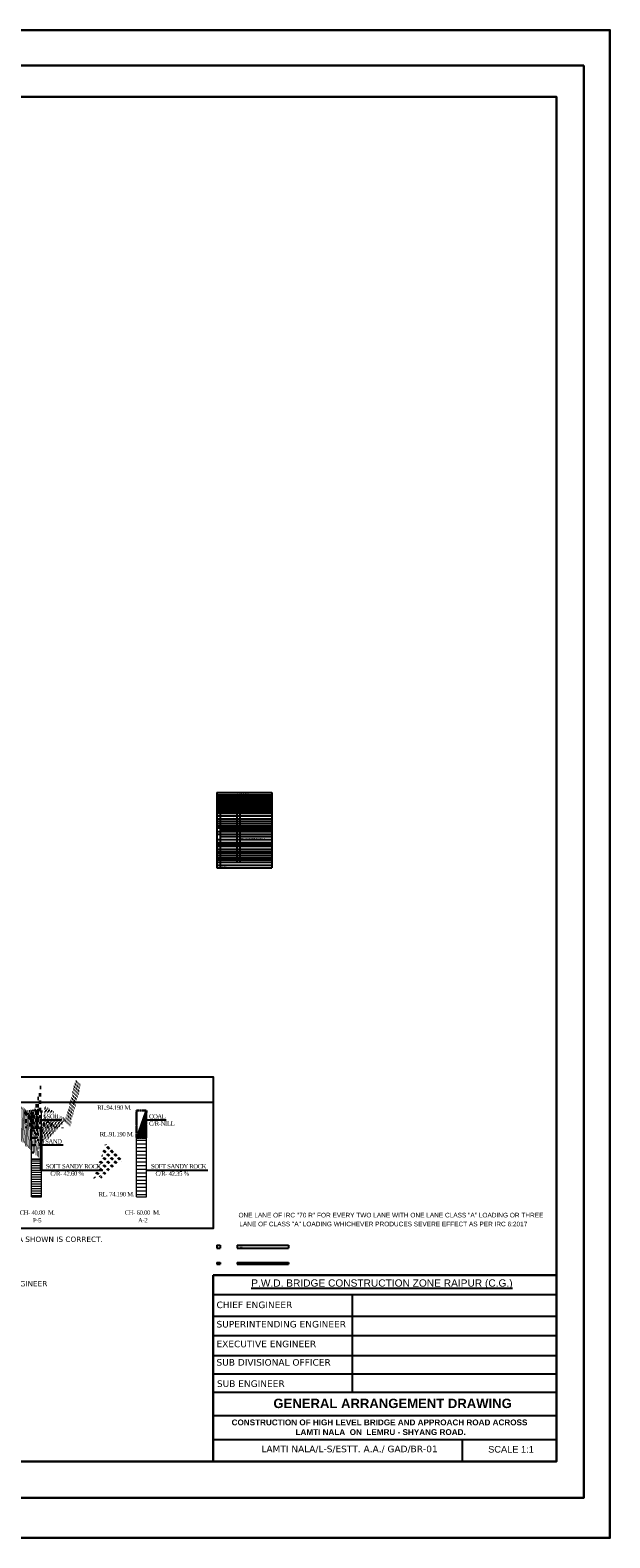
# Model space of a CAD drawing. Header units: millimetres. Extents: x -7734343280 to -3864522140, y -13315289801 to -345766.
# Tile 21 of 22: x -3864581911 to -3864522140, y -6657842580 to -6657687060. Entities that reach past the tile are written whole.
import ezdxf

# ---------------------------------------------------------------- set-up
doc = ezdxf.new("R2010")
doc.units = ezdxf.units.MM
doc.header["$MEASUREMENT"] = 0
doc.linetypes.add('DASHED', pattern=[0.75, 0.5, -0.25])
doc.linetypes.add('HIDDEN', pattern=[0.375, 0.25, -0.125])
for name, color, linetype in [('3', 201, 'Continuous'), ('TEX', 6, 'Continuous'), ('TEXT', 7, 'Continuous')]:
    doc.layers.add(name, color=color, linetype=linetype)
doc.layers.add('TITLE', color=10, linetype='Continuous', lineweight=18)
doc.styles.add('ROMANS', font='arial.ttf')
doc.styles.get("Standard").update_dxf_attribs({"font": 'verdana.ttf', "height": 250})
doc.styles.add('style4', font='sanss___.ttf', dxfattribs={"height": 1800})
doc.dimstyles.new('SANJAY', dxfattribs={"dimscale": 2.75499999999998, "dimtxt": 20000000001.9985, "dimasz": 42.02749999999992, "dimexe": 15.38799999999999, "dimexo": 15.57749999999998, "dimgap": 1.737500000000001, "dimtad": 0, "dimtih": 1, "dimtoh": 1, "dimdec": 0, "dimzin": 0, "dimdsep": 46, "dimtxsty": 'Standard', "dimcen": 4000, "dimclrd": 3, "dimclre": 6, "dimclrt": 1, "dimadec": 0, "dimazin": 0, "dimtfac": 1, "dimtdec": 0, "dimtofl": 0, "dimtmove": 0, "dimatfit": 3, "dimfxl": 1, "dimtolj": 1, "dimtzin": 0, "dimarcsym": 0})

# ---------------------------------------------------------------- blocks, each defined once
blk = doc.blocks.new('*T226')
at = {"layer": 'TEXT', "color": 0, "linetype": 'ByBlock', "lineweight": -2, "ltscale": 20, "transparency": 16777216}
for p, q in [((1.192092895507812e-07, 0), (5663.500000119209, 0)), ((1.192092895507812e-07, 0), (1.192092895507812e-07, -7796.582178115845)), ((5663.500000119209, 0), (5663.500000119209, -7796.582178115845)), ((1.192092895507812e-07, -244.1746835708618), (5663.500000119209, -244.1746835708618)), ((1.192092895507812e-07, -430.4530835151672), (5663.500000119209, -430.4530835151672)), ((1.192092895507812e-07, -616.7314834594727), (5663.500000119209, -616.7314834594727)), ((1.192092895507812e-07, -823.5492105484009), (5663.500000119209, -823.5492105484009)), ((1.192092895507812e-07, -1009.827610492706), (5663.500000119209, -1009.827610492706)), ((1.192092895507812e-07, -1196.106010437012), (5663.500000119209, -1196.106010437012)), ((1.192092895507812e-07, -1382.384410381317), (5663.500000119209, -1382.384410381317)), ((349.554300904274, -244.1746835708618), (349.554300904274, -7796.582178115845)), ((2077.313484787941, -244.1746835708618), (2077.313484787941, -7202.749438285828)), ((2386.890213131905, -244.1746835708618), (2386.890213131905, -7202.749438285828)), ((1.192092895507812e-07, -1568.662810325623), (5663.500000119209, -1568.662810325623)), ((1.192092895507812e-07, -1754.941210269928), (5663.500000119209, -1754.941210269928)), ((1.192092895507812e-07, -1941.219610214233), (5663.500000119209, -1941.219610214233)), ((1.192092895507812e-07, -2127.498010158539), (5663.500000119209, -2127.498010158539)), ((1.192092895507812e-07, -2429.553832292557), (5663.500000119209, -2429.553832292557)), ((1.192092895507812e-07, -2722.277032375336), (5663.500000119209, -2722.277032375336)), ((1.192092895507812e-07, -2967.587341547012), (5663.500000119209, -2967.587341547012)), ((1.192092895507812e-07, -3215.168902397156), (5663.500000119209, -3215.168902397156)), ((1.192092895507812e-07, -3459.888686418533), (5663.500000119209, -3459.888686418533)), ((1.192092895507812e-07, -3646.167086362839), (5663.500000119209, -3646.167086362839)), ((1.192092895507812e-07, -4049.136686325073), (5663.500000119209, -4049.136686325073)), ((1.192092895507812e-07, -4295.037521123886), (5663.500000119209, -4295.037521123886)), ((349.554300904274, -3847.651886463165), (5663.500000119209, -3847.651886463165)), ((349.554300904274, -4540.892930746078), (5663.500000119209, -4540.892930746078)), ((1.192092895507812e-07, -4859.918742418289), (5663.500000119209, -4859.918742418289)), ((1.192092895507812e-07, -5152.641942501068), (5663.500000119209, -5152.641942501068)), ((1.192092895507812e-07, -5354.126742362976), (5663.500000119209, -5354.126742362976)), ((1.192092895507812e-07, -5555.611542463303), (5663.500000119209, -5555.611542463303)), ((1.192092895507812e-07, -5848.334742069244), (5663.500000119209, -5848.334742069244)), ((1.192092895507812e-07, -6093.690476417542), (5663.500000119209, -6093.690476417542)), ((1.192092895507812e-07, -6279.968876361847), (5663.500000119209, -6279.968876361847)), ((1.192092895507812e-07, -6497.35095334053), (5663.500000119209, -6497.35095334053)), ((1.192092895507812e-07, -6732.769498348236), (5663.500000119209, -6732.769498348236)), ((1.192092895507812e-07, -6958.574754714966), (5663.500000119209, -6958.574754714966)), ((1.192092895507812e-07, -7202.749438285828), (5663.500000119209, -7202.749438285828)), ((1.192092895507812e-07, -7499.665808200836), (5663.500000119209, -7499.665808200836)), ((1.192092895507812e-07, -7796.582178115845), (5663.500000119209, -7796.582178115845))]:
    blk.add_line(p, q, dxfattribs=at)
at = {"layer": 'TEXT', "color": 0, "ltscale": 20, "transparency": 16777216, "style": 'ROMANS'}
for s, insert, char_height, width, attachment_point in [('4', (174.7771505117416, -863.4660105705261), 79.83360000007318, 269.720700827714, 2), ('4', (174.7771505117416, -1236.022810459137), 79.83360000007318, 269.720700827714, 2), ('5', (174.7771505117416, -1049.744410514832), 79.83360000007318, 269.720700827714, 2), ('3', (174.7771505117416, -656.6482834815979), 79.83360000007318, 269.720700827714, 2), ('2', (174.7771505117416, -470.3698835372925), 79.83360000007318, 269.720700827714, 2), ('6', (174.7771505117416, -1422.301210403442), 79.83360000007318, 269.720700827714, 2), ('1', (174.7771505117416, -284.0914835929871), 79.83360000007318, 269.720700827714, 2), ('TYPE OF BRIDGE', (389.4711009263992, -284.0914835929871), 83.33333333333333, 1647.925583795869, 1), ('SPAN ARRANGEMENT', (389.4711009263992, -656.6482834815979), 79.83360000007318, 1647.925583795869, 1), ('SOFFIT LEVEL', (389.4711009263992, -1422.301210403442), 79.83360000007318, 1647.925583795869, 1), ('OVER ALL WIDTH', (389.4711009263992, -863.4660105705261), 79.83360000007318, 1647.925583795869, 1), ('CLEAR ROAD WAY', (389.4711009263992, -1049.744410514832), 79.83360000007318, 1647.925583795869, 1), ('LENGHT OF BRIDGE', (389.4711009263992, -470.3698835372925), 79.83360000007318, 1647.925583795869, 1), ('FORMATION LEVEL', (389.4711009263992, -1236.022810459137), 79.83360000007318, 1647.925583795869, 1), (':-', (2232.101848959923, -284.0914835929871), 79.83360000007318, 229.7431283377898, 2), (':-', (2232.101848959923, -470.3698835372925), 79.83360000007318, 229.7431283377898, 2), (':-', (2232.101848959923, -656.6482834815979), 79.83360000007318, 229.7431283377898, 2), (':-', (2232.101848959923, -863.4660105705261), 79.83360000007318, 229.7431283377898, 2), (':-', (2232.101848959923, -1049.744410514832), 79.83360000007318, 229.7431283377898, 2), (':-', (2232.101848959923, -1236.022810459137), 79.83360000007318, 229.7431283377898, 2), (':-', (2232.101848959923, -1422.301210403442), 79.83360000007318, 229.7431283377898, 2), ('12{\\fArial|b0|i0|c186|p34;0.00 M.}', (2426.80701315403, -470.3698835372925), 79.83360000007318, 3196.776187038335, 1), ('12.000 M', (2426.80701315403, -863.4660105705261), 79.83360000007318, 3196.776187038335, 1), ('11.000 M', (2426.80701315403, -1049.744410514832), 79.83360000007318, 3196.776187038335, 1), ('{\\fArial|b0|i0|c186|p34;(0}6{\\fArial|b0|i0|c186|p34; SPANS @ 2}0{\\fArial|b0|i0|c186|p34;.000 M. C/C EACH )}', (2426.80701315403, -656.6482834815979), 83.33333333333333, 3196.776187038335, 1), ('RL. 99.075 M', (2426.80701315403, -1236.022810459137), 79.83360000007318, 3196.776187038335, 1), ('RL. 97.000 M', (2426.80701315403, -1422.301210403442), 79.83360000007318, 3196.776187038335, 1), ('HIGH LEVEL', (2426.80701315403, -284.0914835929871), 83.33333333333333, 3196.776187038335, 1), ('10', (174.7771505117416, -2762.193832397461), 79.83360000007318, 269.720700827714, 2), ('11', (174.7771505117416, -3007.504141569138), 79.83360000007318, 269.720700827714, 2), ('9', (174.7771505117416, -1981.136410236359), 79.83360000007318, 269.720700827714, 2), ('8', (174.7771505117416, -1794.858010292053), 79.83360000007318, 269.720700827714, 2), ('7', (174.7771505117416, -1608.579610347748), 79.83360000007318, 269.720700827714, 2), ('SCOUR LEVEL', (389.4711009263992, -1981.136410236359), 79.83360000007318, 1647.925583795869, 1), ('CATCHMENTS AREA', (389.4711009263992, -2762.193832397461), 79.83360000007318, 1647.925583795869, 1), ('H.F.L.', (389.4711009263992, -1608.579610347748), 79.83360000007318, 1647.925583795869, 1), ('L.W.L.', (389.4711009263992, -1794.858010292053), 79.83360000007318, 1647.925583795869, 1), ('DESIGN DISCHARGE', (389.4711009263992, -3007.504141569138), 79.83360000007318, 1647.925583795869, 1), ('A) ABUTMENT', (2037.396684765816, -2167.414810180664), 79.83360000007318, 1647.925583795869, 3), ('B) PIER', (2037.396684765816, -2469.470632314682), 79.83360000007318, 1647.925583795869, 3), (':-', (2232.101848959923, -1608.579610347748), 79.83360000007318, 229.7431283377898, 2), (':-', (2232.101848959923, -1794.858010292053), 79.83360000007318, 229.7431283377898, 2), (':-', (2232.101848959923, -1981.136410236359), 79.83360000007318, 229.7431283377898, 2), (':-', (2232.101848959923, -2167.414810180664), 79.83360000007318, 229.7431283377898, 2), (':-', (2232.101848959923, -2469.470632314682), 79.83360000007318, 229.7431283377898, 2), (':-', (2232.101848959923, -2762.193832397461), 79.83360000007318, 229.7431283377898, 2), (':-', (2232.101848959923, -3007.504141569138), 79.83360000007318, 229.7431283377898, 2), ('RL. 95.500 M.', (2426.80701315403, -1608.579610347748), 79.83360000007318, 3196.776187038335, 1), ('RL. 90.000 M.', (2426.80701315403, -1794.858010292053), 79.83360000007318, 3196.776187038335, 1), ('{\\C7;RL.  82.740 M. OR ROCK LEVEL WHICHEVER IS HIGHER}', (2426.80701315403, -2469.470632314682), 79.83360000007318, 3196.776187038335, 1), ('{\\C7;RL. 87.400 M. OR ROCK LEVEL WHICHEVER IS HIGHER}', (2426.80701315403, -2167.414810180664), 83.33333333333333, 3196.776187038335, 1), ('   130.00 SQ. KM. ', (2426.80701315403, -2762.193832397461), 79.83360000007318, 3196.776187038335, 1), ('    1016.78 {\\fArial|b0|i0|c162|p34; CUMEC}', (2426.80701315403, -3007.504141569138), 79.83360000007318, 3196.776187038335, 1), ('12', (174.7771505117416, -3255.085702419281), 79.83360000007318, 269.720700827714, 2), ('13', (174.7771505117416, -3499.805486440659), 79.83360000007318, 269.720700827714, 2), ('14', (174.7771505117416, -4089.053486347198), 79.83360000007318, 269.720700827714, 2), ('A) ABUTMENT', (389.4711009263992, -3686.083886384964), 79.83360000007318, 1647.925583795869, 1), ('TYPE OF FOUNDATION', (389.4711009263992, -3499.805486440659), 79.83360000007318, 1647.925583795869, 1), ('DESIGN VELOCITY', (389.4711009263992, -3255.085702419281), 79.83360000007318, 1647.925583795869, 1), ('B) PIER', (389.4711009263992, -3887.568686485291), 79.83360000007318, 1647.925583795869, 1), ('FOUNDATION LEVEL', (389.4711009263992, -4089.053486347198), 79.83360000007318, 1647.925583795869, 1), ('A) ABUTMENT', (2037.396684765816, -4334.954321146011), 79.83360000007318, 1647.925583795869, 3), ('B) PIER', (2037.396684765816, -4580.809730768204), 79.83360000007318, 1647.925583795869, 3), (':-', (2232.101848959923, -3255.085702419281), 79.83360000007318, 229.7431283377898, 2), (':-', (2232.101848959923, -3499.805486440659), 79.83360000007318, 229.7431283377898, 2), (':-', (2232.101848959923, -4089.053486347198), 79.83360000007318, 229.7431283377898, 2), ('-', (2232.101848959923, -3686.083886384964), 79.83360000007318, 229.7431283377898, 2), ('-', (2232.101848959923, -3887.568686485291), 79.83360000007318, 229.7431283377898, 2), ('-', (2232.101848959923, -4334.954321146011), 79.83360000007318, 229.7431283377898, 2), ('-', (2232.101848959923, -4580.809730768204), 79.83360000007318, 229.7431283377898, 2), ('{\\fArial|b0|i0|c162|p34;OPEN FOUNDATION}', (2426.80701315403, -3686.083886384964), 79.83360000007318, 3196.776187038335, 1), ('PILE / OPEN FOUNDATION', (2426.80701315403, -3887.568686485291), 79.83360000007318, 3196.776187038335, 1), ('     2.79  M/SEC.', (2426.80701315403, -3255.085702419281), 79.83360000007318, 3196.776187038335, 1), ('15', (174.7771505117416, -4899.835542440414), 79.83360000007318, 269.720700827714, 2), ('16', (174.7771505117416, -5595.528342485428), 79.83360000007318, 269.720700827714, 2), ('17', (174.7771505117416, -5888.25154209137), 79.83360000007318, 269.720700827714, 2), ('18', (174.7771505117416, -6133.607276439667), 79.83360000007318, 269.720700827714, 2), ('WEARING COAT ', (389.4711009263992, -5888.25154209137), 79.83360000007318, 1647.925583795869, 1), ('TYPE OF SUB-STRUCTURE', (389.4711009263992, -4899.835542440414), 79.83360000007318, 1647.925583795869, 1), ('{\\fArial|b0|i0|c162|p34;TYPE OF SUPER-STRUCTURE}', (389.4711009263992, -5595.528342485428), 79.83360000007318, 1647.925583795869, 1), ('CRASH BARRIER', (389.4711009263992, -6133.607276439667), 79.83360000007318, 1647.925583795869, 1), ('A)  ABUTEMENT', (2037.396684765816, -5192.558742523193), 79.83360000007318, 1647.925583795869, 3), ('B)  PIER', (2037.396684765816, -5394.043542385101), 79.83360000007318, 1647.925583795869, 3), (':-', (2232.101848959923, -4899.835542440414), 79.83360000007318, 229.7431283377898, 2), (':-', (2232.101848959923, -5595.528342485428), 79.83360000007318, 229.7431283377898, 2), (':-', (2232.101848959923, -5888.25154209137), 79.83360000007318, 229.7431283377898, 2), (':-', (2232.101848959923, -6133.607276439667), 79.83360000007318, 229.7431283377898, 2), ('-', (2232.101848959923, -5192.558742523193), 79.83360000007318, 229.7431283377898, 2), ('-', (2232.101848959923, -5394.043542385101), 79.83360000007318, 229.7431283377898, 2), ('75 MM THICK (25 MM MASTIC + 50 MM B.C.)', (2426.80701315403, -5888.25154209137), 79.83360000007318, 3196.776187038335, 1), ('R.C.C BOX TYPE', (2426.80701315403, -5192.558742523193), 79.83360000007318, 3196.776187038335, 1), ('R.C.C. SOLID CIRCULAR PIER', (2426.80701315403, -5394.043542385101), 79.83360000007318, 3196.776187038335, 1), ('R.C.C. T- BEAM SLAB', (2426.80701315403, -5595.528342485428), 79.83360000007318, 3196.776187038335, 1), ('R.C.C. CRASH BARRIER WITH PIPE RAILING.', (2426.80701315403, -6133.607276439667), 79.83360000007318, 3196.776187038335, 1), ('20', (174.7771505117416, -6537.267753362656), 79.83360000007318, 269.720700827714, 2), ('21', (174.7771505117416, -6772.686298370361), 79.83360000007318, 269.720700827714, 2), ('22', (174.7771505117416, -6998.491554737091), 79.83360000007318, 269.720700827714, 2), ('23', (174.7771505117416, -7242.666238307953), 79.83360000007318, 269.720700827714, 2), ('24', (174.7771505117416, -7539.582608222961), 79.83360000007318, 269.720700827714, 2), ('19', (174.7771505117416, -6319.885676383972), 79.83360000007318, 269.720700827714, 2), ('APPROCH ROAD', (389.4711009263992, -6772.686298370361), 79.83360000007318, 1647.925583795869, 1), ('APPROACH SLAB', (389.4711009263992, -6998.491554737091), 79.83360000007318, 1647.925583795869, 1), ('{\\C7;THIS DRAWING IS ONLY FOR ESTIMATE PURPOSE. PLEASE REFER SEPERATE DRAWING FOR EXECUTION.}', (389.4711009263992, -7539.582608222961), 79.83360000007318, 5234.11209917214, 1), ('SAFE BEARING CAPACITY', (389.4711009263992, -6537.267753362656), 79.83360000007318, 1647.925583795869, 1), ('EXPANSION JOINT ', (389.4711009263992, -6319.885676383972), 79.83360000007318, 1647.925583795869, 1), (':-', (2232.101848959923, -6319.885676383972), 79.83360000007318, 229.7431283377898, 2), (':-', (2232.101848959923, -6537.267753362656), 79.83360000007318, 229.7431283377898, 2), (':-', (2232.101848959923, -6772.686298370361), 79.83360000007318, 229.7431283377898, 2), (':-', (2232.101848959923, -6998.491554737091), 79.83360000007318, 229.7431283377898, 2), ('AS PER APPROVED DRAWING.', (2426.80701315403, -6998.491554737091), 79.83360000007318, 3196.776187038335, 1), ('40 T/m²', (2426.80701315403, -6537.267753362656), 79.83360000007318, 3196.776187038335, 1), ('STRIP SEAL TYPE', (2426.80701315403, -6319.885676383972), 79.83360000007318, 3196.776187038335, 1), ('{\\C256;(1) LEMRU SIDE- 19.00 M., (2) SHYANG SIDE- 29.00 M.}', (2426.80701315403, -6772.686298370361), 79.83360000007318, 3196.776187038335, 1)]:
    blk.add_mtext(s, dxfattribs=dict(at, insert=insert, char_height=char_height, width=width, attachment_point=attachment_point))
at = {"layer": 'TEXT', "color": 7, "ltscale": 20, "transparency": 16777216, "insert": (2831.750000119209, -122.0873417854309), "char_height": 100, "width": 5583.666399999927, "attachment_point": 5, "style": 'ROMANS'}
blk.add_mtext('{\\fTimes New Roman|b1|i0|c0|p18;\\H1.161x;\\C256;GENERAL NOTES :-}', dxfattribs=at)
at = {"layer": 'TEXT', "color": 0, "ltscale": 20, "transparency": 16777216, "char_height": 79.83360000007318, "width": 3196.776187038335, "attachment_point": 1}
for s, insert in [('{\\fArial|b0|i0|c0|p34;A1-RL.90.500M(OPEN) & A2-RL.89.500M(OPEN).}', (2426.80701315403, -4334.954321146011)), ('{\\fArial|b0|i0|c0|p34;P1- RL.88.500M(OPEN).,P2-RL.86.500M(OPEN)., P5-RL.86.500M(OPEN).,P3&P4-RL.83.000M(PILE).}', (2426.80701315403, -4580.809730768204))]:
    blk.add_mtext(s, dxfattribs=dict(at, insert=insert))
blk = doc.blocks.new('*T227')
at = {"layer": 'TEXT', "color": 0, "linetype": 'ByBlock', "lineweight": -2, "ltscale": 20}
for p, q in [((-1.192092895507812e-07, 0), (5313.945699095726, 0)), ((-1.192092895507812e-07, 0), (-1.192092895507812e-07, -296.9163699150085)), ((5313.945699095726, 0), (5313.945699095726, -296.9163699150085)), ((-1.192092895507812e-07, -296.9163699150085), (5313.945699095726, -296.9163699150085))]:
    blk.add_line(p, q, dxfattribs=at)
at = {"layer": 'TEXT', "color": 0, "ltscale": 20, "insert": (39.91679990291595, -39.91680002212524), "char_height": 79.83360000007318, "width": 5234.11209917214, "attachment_point": 1, "style": 'ROMANS'}
blk.add_mtext('{\\fArial|b0|i0|c162|p34;\\C256;CERTIFIED THAT BORING HAS BEEN DONE AT SHOW\\fArial|b0|i0|c0|p34;N \\fArial|b0|i0|c162|p34; LO\\fArial|b0|i0|c0|p34;CA\\fArial|b0|i0|c162|p34;TION & BORE DATA SHOW\\fArial|b0|i0|c0|p34;N\\fArial|b0|i0|c162|p34; \\fArial|b0|i0|c0|p34;IS \\fArial|b0|i0|c162|p34;CORRECT.}', dxfattribs=at)
blk = doc.blocks.new('*T228')
at = {"layer": 'TEXT', "color": 0, "linetype": 'ByBlock', "lineweight": -2, "ltscale": 20}
for p, q in [((1.192092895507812e-07, 0), (349.5543007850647, 0)), ((1.192092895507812e-07, 0), (1.192092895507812e-07, -186.2784006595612)), ((349.5543007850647, 0), (349.5543007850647, -186.2784006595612)), ((1.192092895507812e-07, -186.2784006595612), (349.5543007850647, -186.2784006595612))]:
    blk.add_line(p, q, dxfattribs=at)
at = {"layer": 'TEXT', "color": 0, "ltscale": 20, "insert": (174.7771505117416, -39.91680002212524), "char_height": 79.83360000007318, "width": 269.7207007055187, "attachment_point": 2, "style": 'ROMANS'}
blk.add_mtext('{\\fArial|b0|i0|c162|p34;26', dxfattribs=at)
blk = doc.blocks.new('*T229')
at = {"layer": 'TEXT', "color": 0, "linetype": 'ByBlock', "lineweight": -2, "ltscale": 20}
for p, q in [((1.192092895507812e-07, 0), (5313.945699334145, 0)), ((1.192092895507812e-07, 0), (1.192092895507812e-07, -186.2783999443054)), ((5313.945699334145, 0), (5313.945699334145, -186.2783999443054)), ((1.192092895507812e-07, -186.2783999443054), (5313.945699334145, -186.2783999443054))]:
    blk.add_line(p, q, dxfattribs=at)
at = {"layer": 'TEXT', "color": 0, "ltscale": 20, "insert": (39.91680014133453, -39.91680002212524), "char_height": 79.83360000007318, "width": 5234.11209917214, "attachment_point": 1, "style": 'ROMANS'}
blk.add_mtext('{\\C7;ALL DIMENSIONS ARE IN MM & RL ARE IN METER OTHER WISE SPECIFIED.}', dxfattribs=at)
blk = doc.blocks.new('*T230')
at = {"layer": 'TEXT', "color": 0, "linetype": 'ByBlock', "lineweight": -2, "ltscale": 20}
for p, q in [((1.192092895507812e-07, 0), (349.554300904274, 0)), ((1.192092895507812e-07, 0), (1.192092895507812e-07, -296.9163699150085)), ((349.554300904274, 0), (349.554300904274, -296.9163699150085)), ((1.192092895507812e-07, -296.9163699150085), (349.554300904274, -296.9163699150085))]:
    blk.add_line(p, q, dxfattribs=at)
at = {"layer": 'TEXT', "color": 0, "ltscale": 20, "insert": (174.7771505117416, -39.91680002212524), "char_height": 79.83360000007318, "width": 269.720700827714, "attachment_point": 2, "style": 'ROMANS'}
blk.add_mtext('{\\fArial|b0|i0|c162|p34;25', dxfattribs=at)

msp = doc.modelspace()

# ---------------------------------------------------------------- hatches: boundary and pattern name
at = {"layer": 'TEXT', "linetype": 'DASHED', "lineweight": 30, "ltscale": 20}
h = msp.add_hatch(dxfattribs=at)
h.set_pattern_fill('EARTH', scale=1500, style=0)
h.set_pattern_definition([(0, (492970.8855066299, 190650.7027463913), (375, 375), [375, -375]), (0, (492970.8855066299, 190791.3277463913), (375, 375), [375, -375]), (0, (492970.8855066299, 190931.9527463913), (375, 375), [375, -375]), (90, (493017.7605066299, 190978.8277463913), (-374.9999999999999, 375), [375, -375]), (90, (493158.3855066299, 190978.8277463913), (-374.9999999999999, 375), [375, -375]), (90, (493299.0105066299, 190978.8277463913), (-374.9999999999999, 375), [375, -375])])
h.paths.add_polyline_path([(-3864581789.219984, -6657798490.258188), (-3864580789.219984, -6657798490.258188), (-3864580789.219985, -6657800308.380167), (-3864581789.219985, -6657800308.380167)])
h = msp.add_hatch(dxfattribs=at)
h.set_pattern_fill('CORK', scale=1500, style=0)
h.set_pattern_definition([(0, (449830.8855066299, 190650.7027463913), (0, 187.5), []), (135, (449924.6355066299, 190556.9527463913), (-374.9999993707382, -374.9999993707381), [265.165044, -265.165044]), (135, (449971.5105066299, 190556.9527463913), (-374.9999993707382, -374.9999993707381), [265.165044, -265.165044]), (135, (450018.3855066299, 190556.9527463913), (-374.9999993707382, -374.9999993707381), [265.165044, -265.165044])])
h.paths.add_polyline_path([(-3864570949.219984, -6657798490.258188), (-3864569949.219986, -6657798490.258188), (-3864569949.219986, -6657801329.297254), (-3864570949.219984, -6657801329.297254)])
h = msp.add_hatch(dxfattribs=at)
h.set_pattern_fill('AR-SAND', scale=100, style=0)
h.set_pattern_definition([(37.50000000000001, (492970.8855066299, 190650.7027463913), (-6.299335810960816, 192.6823769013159), [0, -152, 0, -170, 0, -162.5]), (7.499999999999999, (492970.8855066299, 190650.7027463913), (176.9776705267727, 282.214606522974), [0, -82, 0, -137, 0, -52.5]), (327.5, (492847.8855066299, 190650.7027463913), (311.4141861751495, 0.5659053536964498), [0, -50, 0, -180, 0, -235]), (317.5, (492847.8855066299, 190650.7027463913), (300.6126604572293, 87.76755649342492), [0, -25, 0, -118, 0, -135])])
h.paths.add_polyline_path([(-3864581789.219985, -6657800308.380167), (-3864580789.219985, -6657800308.380167), (-3864580789.219986, -6657803531.662289), (-3864581789.219987, -6657803531.662289)])
at = {"layer": 'TEXT', "linetype": 'HIDDEN', "lineweight": 20, "ltscale": 20}
h = msp.add_hatch(dxfattribs=at)
h.set_pattern_fill('ANSI31', color=256, scale=2000, style=0)
h.set_pattern_definition([(45, (503810.8855066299, 190650.7027463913), (-176.7766952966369, 176.7766952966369), [])])
h.paths.add_polyline_path([(-3864570949.219985, -6657801329.297254), (-3864569949.219986, -6657801329.297254), (-3864569949.219988, -6657807441.62088), (-3864570949.219989, -6657807441.62088)])
h = msp.add_hatch(dxfattribs=at)
h.set_pattern_fill('ANSI31', color=256, scale=2000, style=0)
h.set_pattern_definition([(45, (492970.8855066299, 190650.7027463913), (-176.7766952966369, 176.7766952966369), [])])
h.paths.add_polyline_path([(-3864581789.219985, -6657803531.662289), (-3864580789.219986, -6657803531.662289), (-3864580789.219988, -6657807441.62088), (-3864581789.219989, -6657807441.62088)])

# ---------------------------------------------------------------- linework, layer by layer
for points in [[(-3864629560, -6657795010), (-3864563024.374306, -6657795010), (-3864563024.374304, -6657810671.428156), (-3864629560.000003, -6657810671.428156)], [(-3864629560, -6657795010), (-3864563024.374306, -6657795010), (-3864563024.374306, -6657797690.545297), (-3864629560, -6657797690.545297)]]:
    msp.add_lwpolyline(points, close=True)
at = {"layer": '3', "color": 7}
for p, q in [((-3864537360.038383, -6657832427.90911), (-3864537360.038383, -6657834700)), ((-3864563024.374304, -6657834700), (-3864527633.004887, -6657834700))]:
    msp.add_line(p, q, dxfattribs=at)
at = {"layer": 'TEX', "color": 7}
for p, q in [((-3864563024.374304, -6657834700), (-3864563024.374304, -6657815499.163459)), ((-3864563020.695334, -6657815499.163459), (-3864527629.325917, -6657815499.163459)), ((-3864563020.695334, -6657817480.494373), (-3864527629.325917, -6657817480.494373)), ((-3864548673.259844, -6657827559.987648), (-3864548673.259844, -6657817480.494373)), ((-3864563020.695334, -6657819728.435015), (-3864527629.325917, -6657819728.435015)), ((-3864563020.695334, -6657821723.742023), (-3864527581.903774, -6657821723.742023)), ((-3864563020.695334, -6657823761.715948), (-3864527581.903774, -6657823761.715948)), ((-3864563020.695334, -6657825660.851798), (-3864527581.903774, -6657825660.851798)), ((-3864563020.695334, -6657827559.987648), (-3864527581.903774, -6657827559.987648)), ((-3864563024.374304, -6657832427.90911), (-3864527585.582744, -6657832427.90911))]:
    msp.add_line(p, q, dxfattribs=at)
msp.add_lwpolyline([(-3864563024.374304, -6657829952.488337), (-3864527585.582744, -6657829952.488337)], dxfattribs=at)
at = {"layer": 'TEXT', "linetype": 'HIDDEN', "lineweight": 20, "ltscale": 20}
for p, q in [((-3864581789.219984, -6657798490.258188), (-3864581789.219985, -6657800364.212405)), ((-3864570949.219984, -6657798490.258188), (-3864570949.219985, -6657800364.212405))]:
    msp.add_line(p, q, dxfattribs=at)
at = {"layer": 'TEXT', "linetype": 'HIDDEN', "lineweight": 40, "ltscale": 20}
for p, q in [((-3864580789.219984, -6657798490.258188), (-3864580789.219984, -6657798690.258188)), ((-3864569949.219984, -6657798490.258188), (-3864569949.219984, -6657798690.258188)), ((-3864580789.219985, -6657800308.380167), (-3864580789.219987, -6657804618.927504))]:
    msp.add_line(p, q, dxfattribs=at)
at = {"layer": 'TEXT', "color": 7, "linetype": 'ByBlock', "lineweight": 30, "ltscale": 20}
for points in [[(-3864792270.056261, -6657687060), (-3864522140, -6657687060), (-3864522140, -6657842580), (-3864792270.056261, -6657842580)], [(-3864524820, -6657690710), (-3864788280, -6657690710), (-3864788280, -6657838450), (-3864524820, -6657838450)], [(-3864784137.065931, -6657834700), (-3864527633.004887, -6657834700), (-3864527633.004887, -6657693950), (-3864784137.065931, -6657693950)], [(-3864784137.065931, -6657834700), (-3864527633.004887, -6657834700), (-3864527633.004887, -6657693950), (-3864784137.065931, -6657693950)], [(-3864563024.374304, -6657815499.163459), (-3864527633.004887, -6657815499.163459), (-3864527633.004887, -6657834700), (-3864563024.374304, -6657834700)]]:
    msp.add_lwpolyline(points, close=True, dxfattribs=at)
at = {"layer": 'TEXT', "linetype": 'HIDDEN', "lineweight": 20, "ltscale": 20}
for points in [[(-3864581789.219984, -6657798490.258188), (-3864580789.219984, -6657798490.258188), (-3864580789.219985, -6657800308.380167), (-3864581789.219985, -6657800308.380167)], [(-3864581789.219985, -6657800308.380167), (-3864580789.219985, -6657800308.380167), (-3864580789.219986, -6657803531.662289), (-3864581789.219987, -6657803531.662289)], [(-3864570949.219985, -6657801329.297254), (-3864569949.219986, -6657801329.297254), (-3864569949.219988, -6657807441.62088), (-3864570949.219989, -6657807441.62088)], [(-3864581789.219985, -6657803531.662289), (-3864580789.219986, -6657803531.662289), (-3864580789.219988, -6657807441.62088), (-3864581789.219989, -6657807441.62088)]]:
    msp.add_lwpolyline(points, close=True, dxfattribs=at)
at = {"layer": 'TEXT', "color": 7, "linetype": 'DASHED', "lineweight": 30, "ltscale": 20}
msp.add_lwpolyline([(-3864570949.219984, -6657798490.258188), (-3864569949.219986, -6657798490.258188), (-3864569949.219986, -6657801329.297254), (-3864570949.219984, -6657801329.297254)], close=True, dxfattribs=at)

# ---------------------------------------------------------------- block references
for name, p in [('*T226', (-3864562671.958104, -6657765686.266807)), ('*T230', (-3864562671.958104, -6657812387.668897)), ('*T227', (-3864560574.632299, -6657812387.668897)), ('*T228', (-3864562671.958104, -6657814169.167112)), ('*T229', (-3864560574.632299, -6657814169.167116))]:
    msp.add_blockref(name, p)

# ---------------------------------------------------------------- texts
msp.add_text('LAMTI NALA/L-S/ESTT. A.A./ GAD/BR-01', height=676.3085386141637).set_placement((-3864558065.427596, -6657833750.004869))
for s, insert, char_height, width, attachment_point in [('{\\fTimes New Roman|b0|i0|c0|p18;\\T0.9;\\C7;RL.94.190 M.}', (-3864574991.417213, -6657797976.38817), 450, 8453.958002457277, 1), ('{\\fTimes New Roman|b0|i0|c0|p18;\\T0.9;\\C7; SOIL}', (-3864580369.864146, -6657798885.713171), 450, 8453.958002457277, 1), ('{\\fTimes New Roman|b0|i0|c0|p18;\\T0.9;\\C7; COAL}', (-3864569809.864146, -6657798885.713171), 450, 8453.958002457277, 1), ('{\\fTimes New Roman|b0|i0|c0|p18;\\T0.9;\\C7; C/R-NILL}', (-3864569809.864146, -6657799615.713171), 450, 8453.958002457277, 1), ('{\\fTimes New Roman|b0|i0|c0|p18;\\T0.9;\\C7;SAND}', (-3864580369.864146, -6657801466.520648), 450, 8453.958002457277, 1), ('{\\fTimes New Roman|b0|i0|c0|p18;\\T0.9;\\C7;RL.91.190 M.}', (-3864574736.381312, -6657800714.909235), 450, 8453.958002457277, 1), ('{\\fTimes New Roman|b0|i0|c0|p18;\\T0.9;\\C7; SOFT SANDY ROCK \\P    C/R- 42.60 %}', (-3864580448.939399, -6657804027.032845), 450, 8453.958002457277, 1), ('{\\fTimes New Roman|b0|i0|c0|p18;\\T0.9;\\C7; SOFT SANDY ROCK \\P    C/R- 42.35 %}', (-3864569608.939399, -6657804027.032845), 450, 8453.958002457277, 1), ('{\\fTimes New Roman|b0|i0|c0|p18;\\T0.9;\\C7;RL. 74.190 M.}', (-3864574859.720811, -6657806904.92606), 450, 8453.958002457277, 1), ('{\\fTimes New Roman|b0|i0|c0|p18;\\T0.9;\\C7;CH- 40.00  M.}', (-3864582997.707516, -6657808798.201365), 450, 8453.958002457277, 1), ('{\\fTimes New Roman|b0|i0|c0|p18;\\T0.9;\\C7;P-5}', (-3864581627.707516, -6657809598.201365), 450, 1698.593022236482, 1), ('{\\fTimes New Roman|b0|i0|c0|p18;\\T0.9;\\C7;CH- 60.00  M.}', (-3864572157.707516, -6657808798.201365), 450, 8453.958002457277, 1), ('{\\fTimes New Roman|b0|i0|c0|p18;\\T0.9;\\C7;A-2}', (-3864570787.707516, -6657809598.201365), 450, 1698.593022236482, 1), ('CHIEF ENGINEER', (-3864562698.526247, -6657818208.270906), 676.3085386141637, 9644.714456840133, 1), ('SUPERINTENDING ENGINEER', (-3864562698.526247, -6657820203.577915), 676.3085386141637, 13895.76795463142, 1), ('EXECUTIVE ENGINEER', (-3864562698.526247, -6657822241.55184), 676.3085386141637, 11710.48440389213, 1), ('SUB DIVISIONAL OFFICER', (-3864562698.526247, -6657824140.68769), 676.3085386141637, 12740.88281611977, 1), ('SUB ENGINEER', (-3864562652.389164, -6657826336.444379), 676.3085386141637, 8156.845732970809, 1), ('{\\fArial|b1|i0|c0|p34;GENERAL ARRANGEMENT DRAWING }', (-3864544536.929548, -6657828227.229473), 965.883196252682, 32729.32199523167, 2)]:
    msp.add_mtext(s, dxfattribs=dict(insert=insert, char_height=char_height, width=width, attachment_point=attachment_point))
at = {"layer": 'TEX', "color": 7, "style": 'style4'}
for s, height, p in [('%%UP.W.D. BRIDGE CONSTRUCTION ZONE RAIPUR (C.G.)', 750, (-3864559113.477704, -6657816669.173302)), ('SCALE 1:1', 682.5, (-3864534688.638607, -6657833786.097684))]:
    msp.add_text(s, height=height, dxfattribs=at).set_placement(p)
at = {"layer": 'TEXT', "color": 7, "linetype": 'ByBlock', "lineweight": 30, "style": 'ROMANS'}
for s, p in [('ONE LANE OF IRC "70 R" FOR EVERY TWO LANE WITH ONE LANE CLASS "A" LOADING OR THREE', (-3864560430, -6657809530)), ('                                                    LANE OF CLASS "A" LOADING WHICHEVER PRODUCES SEVERE EFFECT AS PER IRC 6:2017', (-3864570007.652797, -6657810446.828558))]:
    msp.add_text(s, height=479, dxfattribs=at).set_placement(p)
at = {"layer": 'TEXT', "insert": (-3864545889.417562, -6657830372.51831), "char_height": 600, "width": 35693.23506137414, "attachment_point": 2}
msp.add_mtext('{\\fArial|b1|i0|c0|p34;CONSTRUCTION OF HIGH LEVEL BRIDGE AND APPROACH ROAD ACROSS\\P LAMTI NALA  ON  LEMRU - SHYANG ROAD.}', dxfattribs=at)
at = {"layer": 'TITLE', "color": 7, "linetype": 'ByBlock', "insert": (-3864615264.072012, -6657811504.141803), "char_height": 550, "width": 48232.80164687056, "attachment_point": 1}
msp.add_mtext('NOTE:-CERTIFIED THAT BORING HAS BEEN DONE AT SHOWN LOCATION & BORE DATA SHOWN IS CORRECT.\\P\\P\\P\\P\\P                    SUB ENGINEER             SUB DIVISIONAL OFFICER               EXECUTIVE ENGINEER', dxfattribs=at)

# ---------------------------------------------------------------- leaders
for points in [[(-3864580808.434721, -6657799446.004002), (-3864578710.844471, -6657799446.004002)], [(-3864569968.434721, -6657799446.004002), (-3864567870.844471, -6657799446.004002)], [(-3864580808.434721, -6657802026.811479), (-3864578519.114493, -6657802026.811479)], [(-3864580795.750181, -6657804658.347671), (-3864574419.114493, -6657804658.347671)], [(-3864569955.750181, -6657804658.347671), (-3864563579.114493, -6657804658.347671)]]:
    msp.add_leader(points, dimstyle='SANJAY', override={"dimscale": 1, "dimtxt": 500, "dimasz": 300, "dimexe": 250, "dimexo": 250, "dimgap": 30, "dimtih": 0, "dimtoh": 0, "dimlfac": 0.5, "dimcen": -1000, "dimclrd": 7, "dimclre": 0, "dimclrt": 256})

doc.saveas('drawing.dxf')
